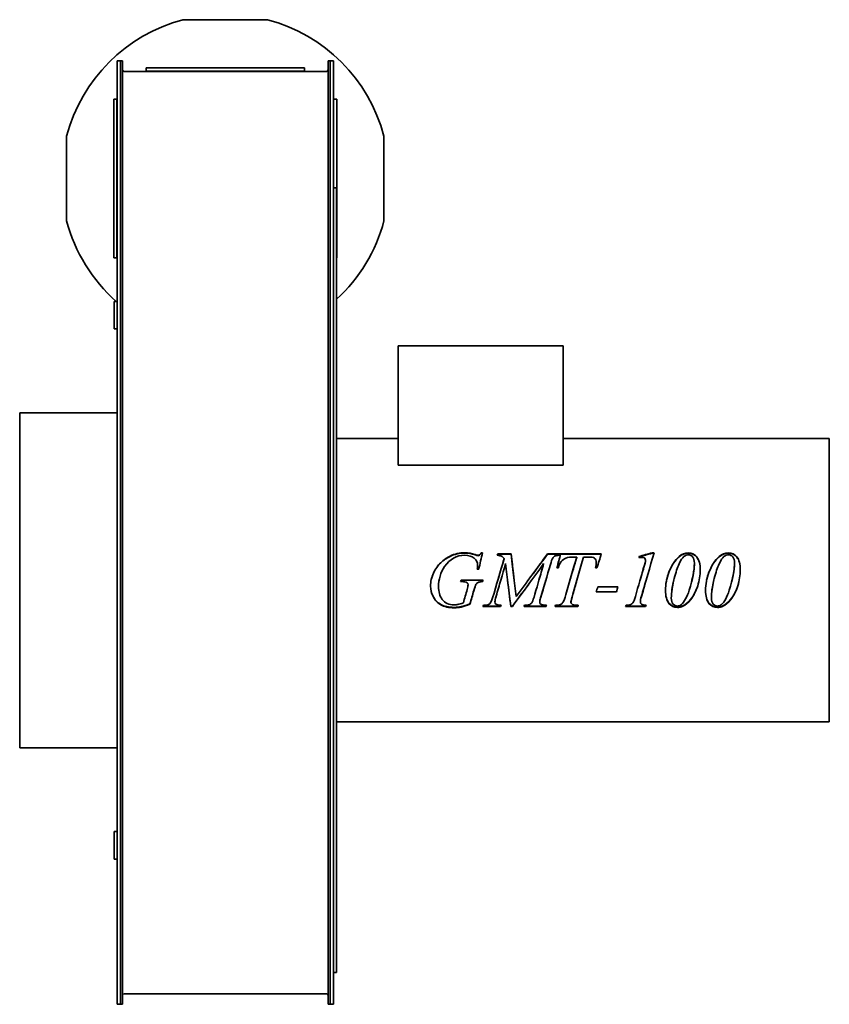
# Model space of a CAD drawing. Header units: millimetres. Extents: x 229 to 611, y 65 to 529.
import ezdxf

# ---------------------------------------------------------------- set-up
doc = ezdxf.new("R2010")
doc.units = ezdxf.units.MM
doc.header["$LTSCALE"] = 2
doc.layers.add('Krawędzie widoczne(ISO)', color=7, linetype='Continuous', lineweight=35, true_color=0x262659)

msp = doc.modelspace()

# ---------------------------------------------------------------- linework, layer by layer
at = {"layer": 'Krawędzie widoczne(ISO)'}
for p, q in [((346, 529.19), (306, 529.19)), ((275, 279.81), (275, 509.81)), ((276.5, 509.81), (275, 509.81)), ((276.5, 509.81), (276.5, 279.81)), ((276.5, 509.81), (277.5, 509.81)), ((277.5, 509.81), (277.5, 279.81)), ((288.6, 506.41), (288.6, 504.91)), ((288.6, 506.41), (363.4, 506.41)), ((363.4, 506.41), (363.4, 504.91)), ((374.5, 509.81), (374.5, 279.81)), ((374.5, 509.81), (375.5, 509.81)), ((375.5, 509.81), (375.5, 279.81)), ((377, 509.81), (375.5, 509.81)), ((377, 279.81), (377, 509.81)), ((373.7, 504.81), (278.3, 504.81)), ((288.6, 504.91), (363.4, 504.91)), ((273.4, 416.91), (273.4, 491.71)), ((273.4, 491.71), (274.9, 491.71)), ((274.9, 416.91), (274.9, 491.71)), ((378.6, 491.71), (377.1, 491.71)), ((377.1, 491.71), (377.1, 449.81)), ((378.6, 491.71), (378.6, 416.91)), ((251.13, 474.31), (251.13, 434.31)), ((400.87, 434.31), (400.87, 474.31)), ((378.5, 449.81), (377, 449.81)), ((378.5, 79.81), (378.5, 449.81)), ((273.4, 416.91), (274.9, 416.91)), ((378.6, 416.91), (378.5, 416.91)), ((273.5, 383.31), (273.5, 396.31)), ((273.5, 396.31), (275, 396.31)), ((273.5, 383.31), (275, 383.31)), ((407.5, 375.31), (485.5, 375.31)), ((407.5, 319.05), (407.5, 375.31)), ((485.5, 319.05), (485.5, 375.31)), ((229, 185.81), (229, 343.81)), ((275, 343.81), (229, 343.81)), ((378.5, 331.61), (407.5, 331.61)), ((485.5, 331.61), (611, 331.61)), ((611, 198.01), (611, 331.61)), ((485.5, 319.05), (407.5, 319.05)), ((275, 64.81), (275, 279.81)), ((276.5, 279.81), (276.5, 64.81)), ((277.5, 279.81), (277.5, 64.81)), ((374.5, 279.81), (374.5, 64.81)), ((375.5, 279.81), (375.5, 64.81)), ((377, 64.81), (377, 279.81)), ((443.85, 276.74), (443.85, 276.92)), ((446.75, 277.8), (447.43, 277.8)), ((446.75, 277.61), (446.75, 277.8)), ((446.75, 277.61), (447.38, 277.61)), ((454.53, 277.24), (460.84, 277.24)), ((454.53, 277.05), (454.53, 277.24)), ((454.53, 277.05), (460.84, 277.05)), ((457.56, 274.89), (457.56, 275.05)), ((460.84, 277.05), (460.84, 277.24)), ((478.06, 277.24), (483.97, 277.24)), ((478.06, 277.05), (478.06, 277.24)), ((478.06, 277.05), (483.97, 277.05)), ((483.97, 276.58), (483.97, 277.24)), ((484.23, 277.05), (484.23, 277.24)), ((484.23, 277.24), (503.43, 277.24)), ((484.23, 277.05), (503.37, 277.05)), ((491.81, 275.77), (490.38, 275.77)), ((491.81, 275.61), (491.81, 275.77)), ((497.06, 275.77), (495, 275.77)), ((524.24, 274.08), (524.24, 274.22)), ((527.43, 277.74), (528.31, 277.74)), ((527.43, 277.55), (527.43, 277.74)), ((527.43, 277.55), (528.25, 277.55)), ((445.57, 270), (444.89, 270)), ((445.06, 271.92), (445.06, 272.03)), ((476.22, 272.52), (476.22, 272.64)), ((483.15, 270.67), (482.47, 270.67)), ((501.37, 270.67), (500.69, 270.67)), ((501.04, 273.12), (501.04, 273.25)), ((524.2, 273.38), (524.2, 273.51)), ((547.34, 272.74), (547.34, 272.86)), ((566.24, 272.74), (566.24, 272.86)), ((437.24, 264.81), (437.25, 264.87)), ((437.25, 264.87), (447.63, 264.87)), ((437.25, 264.87), (447.63, 264.87)), ((437.25, 264.87), (437.25, 264.87)), ((437.56, 264.17), (437.05, 264.17)), ((437.56, 264.16), (437.05, 264.16)), ((440.07, 263.65), (440.07, 263.63)), ((440.54, 262.64), (440.54, 262.61)), ((447.45, 264.17), (447.45, 264.16)), ((501.74, 261.73), (511.29, 261.73)), ((474.77, 256.49), (474.77, 256.36)), ((490.01, 258.26), (490.01, 258.17)), ((510.54, 259.28), (500.98, 259.28)), ((510.54, 259.37), (501.01, 259.37)), ((510.54, 259.37), (510.54, 259.28)), ((536.46, 256.53), (536.46, 256.4)), ((555.35, 256.53), (555.35, 256.4)), ((441.42, 253.76), (441.42, 253.59)), ((455.92, 252.39), (447.59, 252.39)), ((455.92, 252.57), (447.64, 252.57)), ((447.77, 253.05), (448.28, 253.05)), ((453.23, 254.71), (453.23, 254.56)), ((455.92, 252.57), (455.92, 252.39)), ((461.46, 252.57), (460.7, 252.57)), ((460.7, 252.57), (460.7, 252.39)), ((461.46, 252.39), (460.7, 252.39)), ((461.46, 252.57), (461.46, 252.39)), ((477.35, 252.39), (466.95, 252.39)), ((477.35, 252.57), (467, 252.57)), ((467.14, 253.05), (467.65, 253.05)), ((474.37, 254.61), (474.37, 254.46)), ((477.08, 253.05), (477.51, 253.05)), ((477.35, 252.57), (477.35, 252.39)), ((492.38, 252.39), (481.62, 252.39)), ((492.38, 252.57), (481.67, 252.57)), ((481.82, 253.05), (482.31, 253.05)), ((489.07, 254.67), (489.07, 254.52)), ((491.75, 253.05), (492.58, 253.05)), ((492.38, 252.57), (492.38, 252.39)), ((524.35, 252.39), (514.85, 252.39)), ((524.35, 252.57), (514.92, 252.57)), ((521.85, 254.71), (521.85, 254.56)), ((524.35, 252.57), (524.35, 252.39)), ((541.89, 252.69), (541.89, 252.51)), ((560.78, 252.69), (560.78, 252.51)), ((378.5, 198.01), (611, 198.01)), ((275, 185.81), (229, 185.81)), ((273.5, 133.31), (273.5, 146.31)), ((273.5, 146.31), (275, 146.31)), ((273.5, 133.31), (275, 133.31)), ((378.5, 79.81), (377, 79.81)), ((373.7, 69.81), (278.3, 69.81)), ((276.5, 64.81), (275, 64.81)), ((276.5, 64.81), (277.5, 64.81)), ((375.5, 64.81), (374.5, 64.81)), ((377, 64.81), (375.5, 64.81))]:
    msp.add_line(p, q, dxfattribs=at)
for centre, radius, start, end in [((326, 454.31), 77.5, 104.9552, 165.0448), ((326, 454.31), 77.5, 14.9552, 75.0448), ((278.3, 505.61), 0.8, 180, 270), ((373.7, 505.61), 0.8, 270, 0), ((326, 454.31), 77.5, 194.9552, 228.4509), ((326, 454.31), 77.5, 312.6423, 345.0448), ((278.3, 69.01), 0.8, 90, 180), ((373.7, 69.01), 0.8, 0, 90)]:
    msp.add_arc(centre, radius, start, end, dxfattribs=at)
for points, knots in [([(422.87, 261.99), (422.87, 264.16), (423.33, 266.22), (424.23, 268.16), (425.14, 270.11), (426.27, 271.75), (427.63, 273.08), (429, 274.42), (430.47, 275.47), (432.07, 276.23)], [0, 0, 0, 0, 1, 1, 1, 2, 2, 2, 3, 3, 3, 3]), ([(423.14, 264.81), (423.37, 265.95), (423.73, 267.05), (424.23, 268.11), (425.14, 270.03), (426.27, 271.64), (427.63, 272.96), (429, 274.28), (430.47, 275.31), (432.07, 276.06)], [0.443876, 0.443876, 0.443876, 0.443876, 1, 1, 1, 2, 2, 2, 3, 3, 3, 3]), ([(445.06, 272.03), (445.06, 273.23), (444.52, 274.29), (443.44, 275.21), (442.37, 276.12), (440.88, 276.58), (438.99, 276.58)], [0, 0, 0, 0, 1, 1, 1, 2, 2, 2, 2]), ([(445.14, 276.58), (445.44, 276.58), (445.7, 276.65), (445.91, 276.79), (446.13, 276.93), (446.41, 277.27), (446.75, 277.8)], [0, 0, 0, 0, 1, 1, 1, 2, 2, 2, 2]), ([(445.14, 276.4), (445.44, 276.4), (445.7, 276.47), (445.91, 276.61), (446.13, 276.75), (446.41, 277.08), (446.75, 277.61)], [0, 0, 0, 0, 1, 1, 1, 2, 2, 2, 2]), ([(457.56, 275.05), (457.15, 275.58), (456.76, 275.95), (456.39, 276.13), (456.02, 276.32), (455.34, 276.47), (454.35, 276.58)], [0, 0, 0, 0, 1, 1, 1, 2, 2, 2, 2]), ([(481.64, 276.3), (481.23, 276.12), (480.85, 275.77), (480.51, 275.24), (480.17, 274.71), (479.81, 273.69), (479.41, 272.19)], [0, 0, 0, 0, 1, 1, 1, 2, 2, 2, 2]), ([(490.38, 275.77), (488.88, 275.77), (487.67, 275.59), (486.75, 275.23), (485.83, 274.86), (485.09, 274.34), (484.53, 273.64), (483.96, 272.95), (483.5, 271.96), (483.15, 270.67)], [0, 0, 0, 0, 1, 1, 1, 2, 2, 2, 3, 3, 3, 3]), ([(524.24, 274.22), (524.24, 274.65), (524.13, 274.99), (523.9, 275.23), (523.66, 275.47), (523.34, 275.59), (522.94, 275.59)], [0, 0, 0, 0, 1, 1, 1, 2, 2, 2, 2]), ([(544.55, 276.8), (543.84, 276.8), (543.12, 276.52), (542.38, 275.97), (541.65, 275.42), (540.89, 274.27), (540.1, 272.52), (539.32, 270.76), (538.57, 268.48), (537.85, 265.69)], [0, 0, 0, 0, 1, 1, 1, 2, 2, 2, 3, 3, 3, 3]), ([(544.5, 277.74), (546.08, 277.74), (547.41, 277.1), (548.49, 275.8), (549.56, 274.51), (550.1, 272.45), (550.1, 269.63)], [0, 0, 0, 0, 1, 1, 1, 2, 2, 2, 2]), ([(544.5, 277.55), (546.08, 277.55), (547.41, 276.91), (548.49, 275.64), (549.56, 274.37), (550.1, 272.36), (550.1, 269.59)], [0, 0, 0, 0, 1, 1, 1, 1.995712, 1.995712, 1.995712, 1.995712]), ([(547.34, 272.86), (547.34, 274.21), (547.06, 275.2), (546.51, 275.84), (545.95, 276.48), (545.29, 276.8), (544.55, 276.8)], [0, 0, 0, 0, 1, 1, 1, 2, 2, 2, 2]), ([(563.44, 276.8), (562.73, 276.8), (562.01, 276.52), (561.27, 275.97), (560.54, 275.42), (559.78, 274.27), (559, 272.52), (558.21, 270.76), (557.46, 268.48), (556.74, 265.69)], [0, 0, 0, 0, 1, 1, 1, 2, 2, 2, 3, 3, 3, 3]), ([(563.4, 277.74), (564.98, 277.74), (566.31, 277.1), (567.38, 275.8), (568.46, 274.51), (568.99, 272.45), (568.99, 269.63)], [0, 0, 0, 0, 1, 1, 1, 2, 2, 2, 2]), ([(563.4, 277.55), (564.98, 277.55), (566.31, 276.91), (567.38, 275.64), (568.45, 274.37), (568.99, 272.36), (568.99, 269.59)], [0, 0, 0, 0, 1, 1, 1, 1.995712, 1.995712, 1.995712, 1.995712]), ([(566.24, 272.86), (566.24, 274.21), (565.96, 275.2), (565.4, 275.84), (564.84, 276.48), (564.19, 276.8), (563.44, 276.8)], [0, 0, 0, 0, 1, 1, 1, 2, 2, 2, 2]), ([(550.1, 269.63), (550.1, 267.2), (549.7, 264.71), (548.91, 262.18), (548.11, 259.65), (546.98, 257.46), (545.53, 255.63)], [0, 0, 0, 0, 1, 1, 1, 2, 2, 2, 2]), ([(568.99, 269.63), (568.99, 267.2), (568.6, 264.71), (567.8, 262.18), (567, 259.65), (565.88, 257.46), (564.42, 255.63)], [0, 0, 0, 0, 1, 1, 1, 2, 2, 2, 2]), ([(549.6, 264.81), (549.41, 263.95), (549.18, 263.09), (548.91, 262.22), (548.11, 259.73), (546.98, 257.57), (545.53, 255.77)], [0.650933, 0.650933, 0.650933, 0.650933, 1, 1, 1, 2, 2, 2, 2]), ([(568.49, 264.81), (568.31, 263.95), (568.08, 263.09), (567.8, 262.22), (567, 259.73), (565.88, 257.57), (564.42, 255.77)], [0.650933, 0.650933, 0.650933, 0.650933, 1, 1, 1, 2, 2, 2, 2]), ([(434.07, 251.82), (431.44, 251.82), (429.31, 252.31), (427.67, 253.28), (426.04, 254.25), (424.83, 255.54), (424.05, 257.16), (423.27, 258.78), (422.87, 260.39), (422.87, 261.99)], [0, 0, 0, 0, 1, 1, 1, 2, 2, 2, 3, 3, 3, 3]), ([(434.07, 252.02), (431.44, 252.02), (429.31, 252.49), (427.67, 253.45), (426.04, 254.41), (424.83, 255.68), (424.05, 257.27), (423.27, 258.86), (422.88, 260.44), (422.87, 262.02)], [0, 0, 0, 0, 1, 1, 1, 2, 2, 2, 2.996086, 2.996086, 2.996086, 2.996086]), ([(426.59, 261.75), (426.59, 259.42), (427.2, 257.42), (428.41, 255.74), (429.62, 254.06), (431.49, 253.23), (434.03, 253.23)], [0, 0, 0, 0, 1, 1, 1, 2, 2, 2, 2]), ([(447.45, 264.17), (446.49, 264.16), (445.8, 264.04), (445.37, 263.84), (444.94, 263.63), (444.57, 263.28), (444.26, 262.78)], [0, 0, 0, 0, 1, 1, 1, 2, 2, 2, 2]), ([(447.45, 264.16), (446.49, 264.15), (445.8, 264.03), (445.37, 263.82), (444.94, 263.61), (444.57, 263.25), (444.26, 262.75)], [0, 0, 0, 0, 1, 1, 1, 2, 2, 2, 2]), ([(539.34, 252.16), (537.73, 252.16), (536.39, 252.79), (535.31, 254.07), (534.24, 255.34), (533.7, 257.36), (533.7, 260.13)], [0, 0, 0, 0, 1, 1, 1, 1.995803, 1.995803, 1.995803, 1.995803]), ([(539.34, 251.96), (537.73, 251.96), (536.39, 252.61), (535.31, 253.9), (534.24, 255.2), (533.7, 257.26), (533.7, 260.1)], [0, 0, 0, 0, 1, 1, 1, 2, 2, 2, 2]), ([(558.23, 252.16), (556.62, 252.16), (555.28, 252.79), (554.21, 254.07), (553.14, 255.34), (552.6, 257.36), (552.59, 260.13)], [0, 0, 0, 0, 1, 1, 1, 1.995803, 1.995803, 1.995803, 1.995803]), ([(558.23, 251.96), (556.62, 251.96), (555.28, 252.61), (554.21, 253.9), (553.13, 255.2), (552.59, 257.26), (552.59, 260.1)], [0, 0, 0, 0, 1, 1, 1, 2, 2, 2, 2]), ([(469.77, 253.45), (470.15, 253.64), (470.5, 254), (470.8, 254.55), (471.11, 255.09), (471.53, 256.3), (472.06, 258.17)], [0, 0, 0, 0, 1, 1, 1, 2, 2, 2, 2]), ([(484.52, 253.51), (484.87, 253.71), (485.19, 254.08), (485.49, 254.62), (485.78, 255.16), (486.19, 256.31), (486.7, 258.08)], [0, 0, 0, 0, 1, 1, 1, 2, 2, 2, 2]), ([(536.46, 256.4), (536.46, 255.13), (536.74, 254.19), (537.29, 253.56), (537.85, 252.94), (538.53, 252.63), (539.32, 252.63)], [0, 0, 0, 0, 1, 1, 1, 2, 2, 2, 2]), ([(555.35, 256.4), (555.35, 255.13), (555.63, 254.19), (556.19, 253.56), (556.75, 252.94), (557.42, 252.63), (558.21, 252.63)], [0, 0, 0, 0, 1, 1, 1, 2, 2, 2, 2]), ([(434.03, 253.23), (434.65, 253.23), (435.25, 253.28), (435.8, 253.39), (436.36, 253.5), (437.21, 253.73), (438.34, 254.1)], [0, 0, 0, 0, 1, 1, 1, 2, 2, 2, 2]), ([(441.42, 253.76), (439.73, 253.06), (438.37, 252.59), (437.34, 252.36), (436.3, 252.13), (435.21, 252.02), (434.07, 252.02)], [0, 0, 0, 0, 1, 1, 1, 2, 2, 2, 2]), ([(441.42, 253.59), (439.73, 252.88), (438.37, 252.41), (437.34, 252.17), (436.3, 251.94), (435.21, 251.82), (434.07, 251.82)], [0, 0, 0, 0, 1, 1, 1, 2, 2, 2, 2]), ([(453.23, 254.56), (453.23, 254.12), (453.39, 253.77), (453.72, 253.53), (454.04, 253.29), (454.85, 253.13), (456.13, 253.05)], [0, 0, 0, 0, 1, 1, 1, 2, 2, 2, 2]), ([(489.07, 254.52), (489.07, 254.09), (489.27, 253.74), (489.66, 253.46), (490.06, 253.19), (490.75, 253.05), (491.75, 253.05)], [0, 0, 0, 0, 1, 1, 1, 2, 2, 2, 2]), ([(521.85, 254.56), (521.85, 254.12), (522.01, 253.77), (522.32, 253.53), (522.64, 253.29), (523.37, 253.13), (524.53, 253.05)], [0, 0, 0, 0, 1, 1, 1, 2, 2, 2, 2])]:
    msp.add_open_spline(points, degree=3, knots=knots, dxfattribs=at)
for points in [[(438.99, 276.58), (435.12, 276.58), (431.96, 274.82), (429.51, 271.26)], [(432.07, 276.23), (434.27, 277.28), (436.58, 277.8), (438.99, 277.8)], [(432.07, 276.06), (434.27, 277.09), (436.58, 277.61), (438.99, 277.61)], [(438.99, 277.8), (440.77, 277.8), (442.39, 277.51), (443.85, 276.92)], [(438.99, 277.61), (440.77, 277.61), (442.39, 277.32), (443.85, 276.74)], [(443.85, 276.92), (444.44, 276.69), (444.87, 276.58), (445.14, 276.58)], [(443.85, 276.74), (444.44, 276.51), (444.87, 276.4), (445.14, 276.4)], [(447.43, 277.8), (446.81, 275.22), (446.19, 272.62), (445.57, 270)], [(452.14, 256.44), (453.95, 262.61), (455.75, 268.9), (457.56, 275.05)], [(454.35, 276.58), (454.41, 276.8), (454.47, 277.02), (454.53, 277.24)], [(454.4, 276.57), (454.44, 276.73), (454.49, 276.89), (454.53, 277.05)], [(454.58, 264.81), (455.57, 268.19), (456.56, 271.56), (457.56, 274.89)], [(460.84, 277.24), (461.65, 270.62), (462.47, 263.8), (463.28, 257.11)], [(460.84, 277.05), (461.35, 273.02), (461.85, 268.92), (462.35, 264.81)], [(463.28, 257.11), (468.2, 263.8), (473.13, 270.62), (478.06, 277.24)], [(468.92, 264.81), (471.97, 268.92), (475.02, 273.02), (478.06, 277.05)], [(483.97, 276.58), (482.64, 276.48), (481.87, 276.39), (481.64, 276.3)], [(482.47, 270.67), (483.06, 272.87), (483.65, 275.07), (484.23, 277.24)], [(482.5, 270.67), (483.08, 272.81), (483.65, 274.94), (484.23, 277.05)], [(486.7, 258.08), (488.4, 263.97), (490.11, 269.94), (491.81, 275.77)], [(488.64, 264.81), (489.7, 268.43), (490.75, 272.04), (491.81, 275.61)], [(495, 275.77), (493.33, 269.96), (491.67, 264.03), (490.01, 258.17)], [(500.22, 275.27), (499.82, 275.6), (498.76, 275.77), (497.06, 275.77)], [(501.04, 273.25), (501.04, 274.14), (500.77, 274.81), (500.22, 275.27)], [(503.43, 277.24), (502.74, 275.07), (502.06, 272.87), (501.37, 270.67)], [(521.2, 276.03), (523.28, 276.6), (525.35, 277.17), (527.43, 277.74)], [(521.45, 275.37), (521.36, 275.59), (521.28, 275.81), (521.2, 276.03)], [(521.26, 275.88), (523.31, 276.44), (525.37, 276.99), (527.43, 277.55)], [(522.94, 275.59), (522.62, 275.59), (522.13, 275.52), (521.45, 275.37)], [(528.31, 277.74), (526.33, 270.98), (524.35, 264.01), (522.36, 257.17)], [(524.2, 273.51), (524.23, 273.75), (524.24, 273.99), (524.24, 274.22)], [(524.2, 273.38), (524.23, 273.62), (524.24, 273.85), (524.24, 274.08)], [(535.31, 268.57), (536.59, 271.89), (538.21, 274.38), (540.17, 276.07)], [(535.31, 268.51), (536.59, 271.78), (538.21, 274.24), (540.17, 275.91)], [(540.17, 276.07), (541.47, 277.19), (542.91, 277.74), (544.5, 277.74)], [(540.17, 275.91), (541.47, 277), (542.91, 277.55), (544.5, 277.55)], [(554.21, 268.57), (555.49, 271.89), (557.11, 274.38), (559.07, 276.07)], [(554.21, 268.51), (555.49, 271.78), (557.11, 274.24), (559.07, 275.91)], [(559.07, 276.07), (560.36, 277.19), (561.8, 277.74), (563.4, 277.74)], [(559.07, 275.91), (560.36, 277), (561.8, 277.55), (563.4, 277.55)], [(429.51, 271.26), (427.57, 268.44), (426.59, 265.26), (426.59, 261.75)], [(444.89, 270), (445, 270.92), (445.06, 271.6), (445.06, 272.03)], [(444.9, 270), (445, 270.87), (445.06, 271.51), (445.06, 271.92)], [(458.23, 272.64), (456.75, 267.51), (455.28, 262.32), (453.8, 257.19)], [(460.7, 252.39), (459.88, 259.05), (459.05, 265.9), (458.23, 272.64)], [(476.22, 272.64), (471.3, 265.9), (466.38, 259.05), (461.46, 252.39)], [(472.06, 258.17), (473.45, 262.97), (474.84, 267.84), (476.22, 272.64)], [(473.97, 264.81), (474.72, 267.39), (475.47, 269.96), (476.22, 272.52)], [(479.41, 272.19), (477.87, 266.93), (476.32, 261.61), (474.77, 256.36)], [(500.69, 270.67), (500.93, 271.63), (501.04, 272.49), (501.04, 273.25)], [(500.71, 270.67), (500.93, 271.58), (501.04, 272.4), (501.04, 273.12)], [(519.5, 257.17), (520.93, 262.09), (522.35, 267.07), (523.77, 271.99)], [(521.71, 264.81), (522.4, 267.17), (523.08, 269.53), (523.77, 271.88)], [(523.77, 271.99), (524.03, 272.88), (524.18, 273.39), (524.2, 273.51)], [(523.77, 271.88), (524.03, 272.76), (524.18, 273.26), (524.2, 273.38)], [(544.87, 260.1), (546.52, 265.33), (547.34, 269.6), (547.34, 272.86)], [(546.2, 264.81), (546.96, 267.91), (547.34, 270.56), (547.34, 272.74)], [(563.77, 260.1), (565.41, 265.33), (566.24, 269.6), (566.24, 272.86)], [(565.09, 264.81), (565.85, 267.91), (566.24, 270.56), (566.24, 272.74)], [(426.85, 264.81), (426.68, 263.84), (426.59, 262.83), (426.59, 261.8)], [(437.05, 264.16), (437.12, 264.4), (437.19, 264.64), (437.25, 264.87)], [(447.63, 264.87), (447.57, 264.64), (447.51, 264.4), (447.45, 264.16)], [(447.61, 264.81), (447.56, 264.6), (447.5, 264.38), (447.45, 264.17)], [(455.99, 264.81), (455.26, 262.3), (454.53, 259.8), (453.8, 257.3)], [(460.7, 252.57), (460.2, 256.6), (459.69, 260.71), (459.18, 264.81)], [(470.53, 264.81), (467.51, 260.71), (464.48, 256.6), (461.46, 252.57)], [(477.25, 264.81), (476.43, 262.03), (475.6, 259.25), (474.77, 256.49)], [(491.89, 264.81), (491.26, 262.63), (490.64, 260.44), (490.01, 258.26)], [(524.57, 264.81), (523.83, 262.3), (523.1, 259.78), (522.36, 257.28)], [(533.7, 260.1), (533.7, 262.91), (534.24, 265.74), (535.31, 268.57)], [(534.2, 264.81), (534.47, 266.05), (534.84, 267.28), (535.31, 268.51)], [(537.85, 265.69), (536.92, 262.04), (536.46, 258.94), (536.46, 256.4)], [(537.63, 264.81), (536.85, 261.59), (536.46, 258.82), (536.46, 256.53)], [(552.59, 260.1), (552.59, 262.91), (553.13, 265.74), (554.21, 268.57)], [(553.09, 264.81), (553.36, 266.05), (553.73, 267.28), (554.21, 268.51)], [(556.74, 265.69), (555.81, 262.04), (555.35, 258.94), (555.35, 256.4)], [(556.52, 264.81), (555.74, 261.59), (555.35, 258.82), (555.35, 256.53)], [(426.59, 261.8), (426.59, 261.79), (426.59, 261.78), (426.59, 261.77)], [(440.07, 263.65), (439.56, 263.99), (438.72, 264.17), (437.56, 264.17)], [(440.07, 263.63), (439.56, 263.98), (438.72, 264.16), (437.56, 264.16)], [(438.34, 254.1), (438.94, 256.21), (439.55, 258.35), (440.15, 260.49)], [(440.54, 262.64), (440.54, 263.08), (440.39, 263.42), (440.07, 263.65)], [(440.54, 262.61), (440.54, 263.06), (440.39, 263.4), (440.07, 263.63)], [(440.15, 260.49), (440.41, 261.37), (440.54, 262.08), (440.54, 262.61)], [(444.26, 262.78), (444.06, 262.46), (443.72, 261.51), (443.26, 259.93)], [(444.26, 262.75), (444.06, 262.42), (443.72, 261.46), (443.26, 259.85)], [(500.98, 259.28), (501.23, 260.1), (501.48, 260.91), (501.74, 261.73)], [(511.28, 261.73), (511.03, 260.94), (510.79, 260.15), (510.54, 259.37)], [(511.29, 261.73), (511.04, 260.91), (510.79, 260.1), (510.54, 259.28)], [(541.24, 253.35), (542.65, 254.66), (543.86, 256.91), (544.87, 260.1)], [(560.13, 253.35), (561.55, 254.66), (562.76, 256.91), (563.77, 260.1)], [(443.26, 259.93), (442.65, 257.86), (442.03, 255.8), (441.42, 253.76)], [(443.26, 259.85), (442.65, 257.76), (442.03, 255.67), (441.42, 253.59)], [(450.92, 253.87), (451.31, 254.26), (451.72, 255.12), (452.14, 256.44)], [(453.8, 257.3), (453.42, 256.03), (453.23, 255.16), (453.23, 254.71)], [(453.8, 257.19), (453.42, 255.89), (453.23, 255.02), (453.23, 254.56)], [(474.77, 256.49), (474.5, 255.69), (474.37, 255.06), (474.37, 254.61)], [(474.77, 256.36), (474.5, 255.55), (474.37, 254.92), (474.37, 254.46)], [(490.01, 258.26), (489.39, 256.32), (489.07, 255.12), (489.07, 254.67)], [(490.01, 258.17), (489.39, 256.19), (489.07, 254.98), (489.07, 254.52)], [(518.26, 254.16), (518.67, 254.72), (519.08, 255.72), (519.5, 257.17)], [(522.36, 257.28), (522.02, 256.1), (521.85, 255.24), (521.85, 254.71)], [(522.36, 257.17), (522.02, 255.97), (521.85, 255.1), (521.85, 254.56)], [(545.53, 255.77), (544.37, 254.35), (543.16, 253.32), (541.89, 252.69)], [(545.53, 255.63), (544.37, 254.19), (543.16, 253.15), (541.89, 252.51)], [(564.42, 255.77), (563.26, 254.35), (562.05, 253.32), (560.78, 252.69)], [(564.42, 255.63), (563.26, 254.19), (562.05, 253.15), (560.78, 252.51)], [(447.59, 252.39), (447.65, 252.61), (447.71, 252.83), (447.77, 253.05)], [(448.28, 253.05), (449.5, 253.05), (450.37, 253.32), (450.92, 253.87)], [(456.07, 253.05), (456.02, 252.89), (455.97, 252.73), (455.92, 252.57)], [(456.13, 253.05), (456.06, 252.83), (455.99, 252.61), (455.92, 252.39)], [(466.95, 252.39), (467.01, 252.61), (467.07, 252.83), (467.14, 253.05)], [(467.65, 253.05), (468.57, 253.05), (469.28, 253.18), (469.77, 253.45)], [(474.37, 254.46), (474.37, 254.04), (474.53, 253.73), (474.86, 253.51)], [(474.86, 253.51), (475.33, 253.2), (476.07, 253.05), (477.08, 253.05)], [(477.47, 253.05), (477.43, 252.89), (477.39, 252.73), (477.35, 252.57)], [(477.51, 253.05), (477.46, 252.83), (477.4, 252.61), (477.35, 252.39)], [(481.62, 252.39), (481.68, 252.61), (481.75, 252.83), (481.82, 253.05)], [(482.31, 253.05), (483.26, 253.05), (484, 253.2), (484.52, 253.51)], [(492.53, 253.05), (492.48, 252.89), (492.43, 252.73), (492.38, 252.57)], [(492.58, 253.05), (492.52, 252.83), (492.45, 252.61), (492.38, 252.39)], [(514.85, 252.39), (514.94, 252.61), (515.03, 252.83), (515.11, 253.05)], [(515.11, 253.05), (516.12, 253.08), (516.79, 253.16), (517.12, 253.29)], [(517.12, 253.29), (517.62, 253.5), (518, 253.79), (518.26, 254.16)], [(524.48, 253.05), (524.44, 252.89), (524.39, 252.73), (524.35, 252.57)], [(524.53, 253.05), (524.47, 252.83), (524.41, 252.61), (524.35, 252.39)], [(539.32, 252.63), (540.07, 252.63), (540.71, 252.87), (541.24, 253.35)], [(541.89, 252.69), (541.16, 252.33), (540.3, 252.16), (539.34, 252.16)], [(541.89, 252.51), (541.16, 252.14), (540.3, 251.96), (539.34, 251.96)], [(558.21, 252.63), (558.96, 252.63), (559.6, 252.87), (560.13, 253.35)], [(560.78, 252.69), (560.05, 252.33), (559.2, 252.16), (558.23, 252.16)], [(560.78, 252.51), (560.05, 252.14), (559.2, 251.96), (558.23, 251.96)]]:
    msp.add_open_spline(points, degree=3, dxfattribs=at)

doc.saveas('drawing.dxf')
